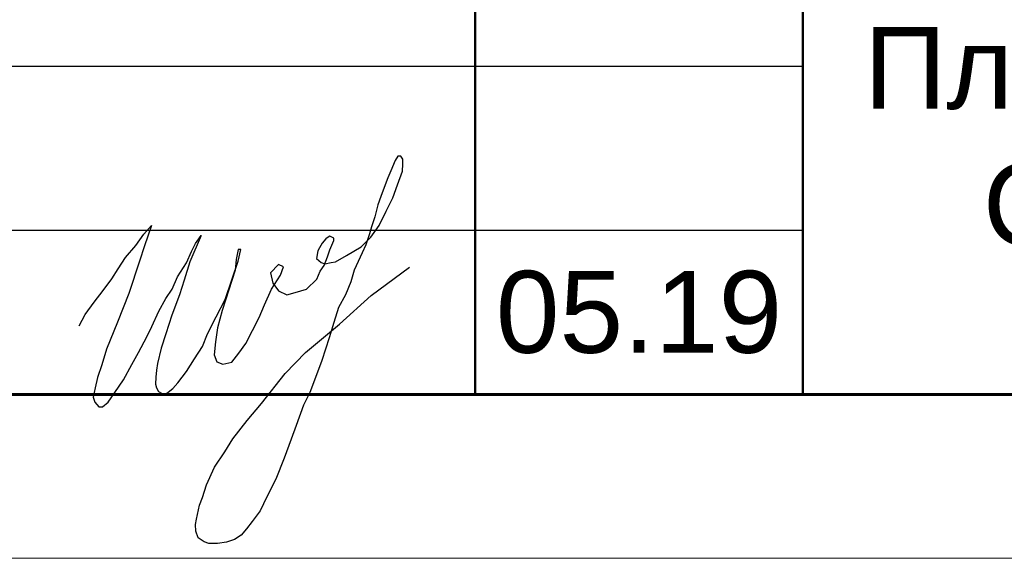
# Model space of a CAD drawing. Header units: millimetres. Extents: x 523431 to 527346, y -48565 to -47721.
# Tile 83 of 217: x 525053 to 525083, y -48018 to -48001. Entities that reach past the tile are written whole.
import ezdxf
from ezdxf.enums import TextEntityAlignment as Align

# ---------------------------------------------------------------- set-up
doc = ezdxf.new("R2010")
doc.units = ezdxf.units.MM
for name, color, linetype, lineweight in [('LIN_Основная сплошная', 50, 'Continuous', 50), ('ВК-линия контур', 132, 'Continuous', 15), ('ВК-линия толстая', 30, 'Continuous', 60), ('ВК-Текст', 1, 'Continuous', 30)]:
    doc.layers.add(name, color=color, linetype=linetype, lineweight=lineweight)
doc.layers.add('Текст и рамки', color=7, linetype='Continuous')
doc.styles.get("Standard").update_dxf_attribs({"font": 'arial.ttf'})
doc.styles.add('СГЕНЕРИР_СТИЛЬ_1', font='times.ttf')

# ---------------------------------------------------------------- blocks, each defined once
blk = doc.blocks.new('*U29')
at = {"layer": 'ВК-линия контур', "color": 0}
blk.add_line((0, 0), (-420, 0), dxfattribs=at)
at = {"layer": 'ВК-линия толстая', "color": 0}
blk.add_lwpolyline([(-400, 5), (-400, 292), (-5, 292), (-5, 5)], close=True, dxfattribs=at)
at = {"layer": 'ВК-Текст', "color": 0}
blk.add_attdef('ЛИСТ_АЛ', text='', height=2.5, dxfattribs=at).set_placement((-10, 288.5), align=Align.MIDDLE_CENTER)
at = {"layer": 'ВК-Текст', "color": 0, "ltscale": 0.5}
blk.add_attdef('ВЕРХНИЙ_ШИФР', text='', height=0.000005, rotation=180, dxfattribs=at).set_placement((-400, 278), align=Align.MIDDLE_CENTER)
at = {"layer": 'ВК-Текст', "color": 0, "flags": 12}
blk.add_attdef('ФОРМАТ_ЛИСТА', (-42, 1.558), '', height=2.5, dxfattribs=at)
blk = doc.blocks.new('A$C43852AD0')
at = {"color": 0, "lineweight": 30, "ltscale": 100}
blk.add_lwpolyline([(-10.072, -1.786), (-9.893, -1.445), (-9.611, -1.068), (-9.338, -0.704), (-9.079, -0.357), (-8.88, -0.047), (-8.663, 0.3), (-8.348, 0.665), (-8.098, 1.013), (-7.868, 1.273), (-8.076, 0.649), (-8.231, 0.182), (-8.559, -0.801), (-8.908, -1.67), (-9.241, -2.499), (-9.385, -2.98), (-9.515, -3.36), (-9.583, -3.681), (-9.641, -3.96), (-9.592, -4.117), (-9.473, -4.252), (-9.357, -4.252), (-9.189, -4.114), (-8.982, -3.816), (-8.717, -3.435), (-8.462, -2.968), (-8.262, -2.602), (-8.005, -2.125), (-7.861, -1.81), (-7.643, -1.337), (-7.425, -0.952), (-7.232, -0.666), (-7.075, -0.295), (-6.798, 0.132), (-6.642, 0.478), (-6.528, 0.73), (-6.351, 0.974), (-6.695, 0.164), (-6.872, -0.397), (-7.012, -0.84), (-7.248, -1.463), (-7.432, -2.033), (-7.57, -2.463), (-7.683, -2.931), (-7.71, -3.136), (-7.734, -3.355), (-7.745, -3.565), (-7.71, -3.68), (-7.654, -3.785), (-7.564, -3.836), (-7.445, -3.866), (-7.356, -3.81), (-7.214, -3.697), (-7.063, -3.528), (-6.799, -3.179), (-6.555, -2.797), (-6.309, -2.413), (-6.154, -2.027), (-5.889, -1.511), (-5.617, -0.98), (-5.402, -0.353), (-5.218, 0.183), (-5.146, 0.542), (-5.221, 0.542), (-5.285, 0.241), (-5.31, -0.085), (-5.706, -1.322), (-5.856, -1.847), (-5.916, -2.279), (-5.954, -2.674), (-5.875, -2.888), (-5.695, -2.955), (-5.413, -2.899), (-5.203, -2.618), (-4.984, -2.324), (-4.583, -1.528), (-4.418, -1.149), (-4.206, -0.663), (-3.929, -0.236), (-3.843, 0.015), (-3.989, 0.083), (-4.233, -0.165), (-4.162, -0.48), (-3.989, -0.717), (-3.742, -0.84), (-3.486, -0.769), (-3.136, -0.671), (-2.825, -0.363), (-2.723, -0.123), (-2.599, 0.05), (-2.494, 0.317), (-2.423, 0.527), (-2.306, 0.812), (-2.306, 0.887), (-2.381, 0.929), (-2.423, 0.951), (-2.509, 0.899), (-2.547, 0.865), (-2.662, 0.734), (-2.742, 0.598), (-2.791, 0.497), (-2.836, 0.268), (-2.693, 0.144), (-2.58, 0.1), (-2.385, 0.144), (-2.25, 0.167), (-1.915, 0.362), (-1.47, 0.622), (-1.176, 0.914), (-0.923, 1.271), (-0.706, 1.71), (-0.501, 2.123), (-0.36, 2.514), (-0.208, 2.934), (-0.197, 3.146), (-0.198, 3.302), (-0.259, 3.385), (-0.356, 3.385), (-0.431, 3.257), (-0.566, 2.946), (-0.661, 2.727), (-0.765, 2.432), (-0.867, 2.161), (-0.962, 1.907), (-1.054, 1.542), (-1.152, 1.238), (-1.22, 1.025), (-1.33, 0.685), (-1.442, 0.437), (-1.679, -0.09), (-1.787, -0.446), (-1.953, -0.836), (-2.163, -1.223), (-2.302, -1.686), (-2.443, -2.156), (-2.672, -2.842), (-2.771, -3.121), (-3.038, -3.817), (-3.226, -4.207), (-3.455, -4.822), (-3.606, -5.248), (-3.824, -5.825), (-4.075, -6.463), (-4.349, -7.003), (-4.55, -7.432), (-4.796, -7.758), (-4.967, -7.974), (-5.126, -8.175), (-5.335, -8.304), (-5.578, -8.387), (-5.855, -8.429), (-6.113, -8.429), (-6.261, -8.372), (-6.447, -8.255), (-6.519, -8.046), (-6.52, -7.845), (-6.489, -7.686), (-6.405, -7.261), (-6.314, -7.026), (-6.185, -6.639), (-5.942, -6.102), (-5.627, -5.632), (-5.381, -5.23), (-4.944, -4.678), (-4.515, -4.159), (-3.793, -3.243), (-3.171, -2.598), (-2.127, -1.736), (-1.162, -0.858), (0, 0)], dxfattribs=at)

msp = doc.modelspace()

# ---------------------------------------------------------------- linework, layer by layer
for p, q in [((525077.29, -48002.746), (525012.29, -48002.746)), ((525077.29, -48007.746), (525012.29, -48007.746))]:
    msp.add_line(p, q)
at = {"layer": 'LIN_Основная сплошная', "color": 7}
for p, q in [((525067.29, -47957.746), (525067.29, -48012.746)), ((525077.29, -47957.746), (525077.29, -48012.746))]:
    msp.add_line(p, q, dxfattribs=at)

# ---------------------------------------------------------------- block references
for name, p in [('*U29', (525202.29, -48017.746)), ('A$C43852AD0', (525065.283, -48008.869))]:
    msp.add_blockref(name, p)

# ---------------------------------------------------------------- texts
at = {"lineweight": 0, "insert": (525112.29, -48005.246), "char_height": 2.5, "width": 70, "attachment_point": 5, "style": 'СГЕНЕРИР_СТИЛЬ_1'}
msp.add_mtext('{\\fArial|b0|i0|c204|p34;\\C7;План расположения оборудования АПС, СОУЭ и прокладки кабельных трасс}', dxfattribs=at)
at = {"layer": 'Текст и рамки', "color": 7, "insert": (525072.29, -48010.246), "char_height": 2.5, "width": 10, "attachment_point": 5}
msp.add_mtext('05.19', dxfattribs=at)

doc.saveas('drawing.dxf')
